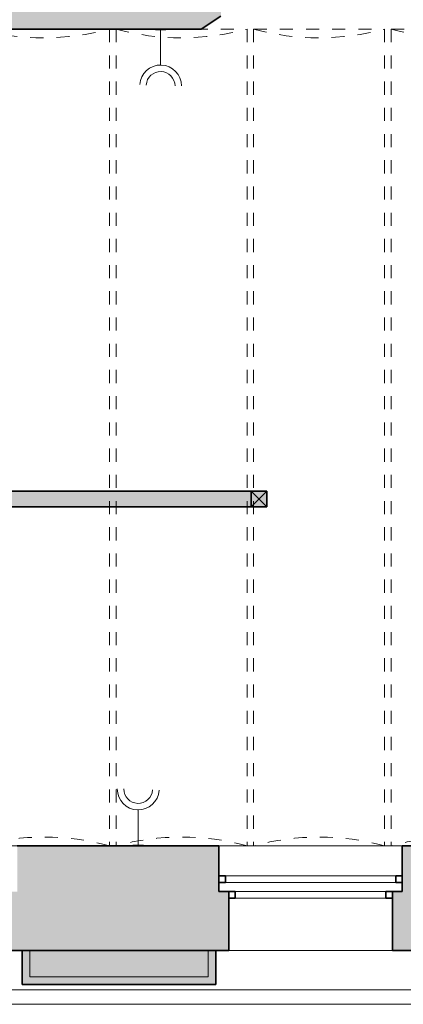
# Model space of a CAD drawing. Header units: metres. Extents: x -0.3 to 46.2, y -4.9 to 27.9.
# Tile 12 of 18: x 27.4 to 30.4, y 0.1 to 7.7. Entities that reach past the tile are written whole.
import ezdxf

# ---------------------------------------------------------------- set-up
doc = ezdxf.new("R2010")
doc.units = ezdxf.units.M
doc.linetypes.add('AV - Cerch_ 1 tecka 4mm', pattern=[0.006, 0.004, -0.001, 0, -0.001])
doc.layers.add('AV-SRAFY', color=7, linetype='Continuous', lineweight=35)
doc.layers.add('AV-STAVBA', color=7, linetype='Continuous', lineweight=18)
doc.layers.add('AV-TEXTY', color=5, linetype='Continuous', lineweight=13, true_color=0x0000ff)

# ---------------------------------------------------------------- blocks, each defined once
blk = doc.blocks.new('SCO_Koncepční obdelníkový sloup - 120_120-1397185-1NP')
at = {"layer": 'AV-STAVBA', "true_color": 0xcccccc}
blk.add_hatch(color=254, dxfattribs=at).paths.add_polyline_path([(0.06, -0.06), (0.06, 0.06), (-0.06, 0.06), (-0.06, -0.06)])
at = {"layer": 'AV-STAVBA', "color": 254, "true_color": 0xcccccc}
for p, q in [((0.06, 0.06), (-0.06, -0.06)), ((-0.06, 0.06), (0.06, -0.06))]:
    blk.add_line(p, q, dxfattribs=at)
at = {"layer": 'AV-STAVBA', "color": 254, "lineweight": 35, "true_color": 0xcccccc}
for p, q in [((0.06, 0.06), (-0.06, 0.06)), ((-0.06, 0.06), (-0.06, -0.06)), ((0.06, -0.06), (0.06, 0.06)), ((-0.06, -0.06), (0.06, -0.06))]:
    blk.add_line(p, q, dxfattribs=at)
blk = doc.blocks.new('GM_Void_valená klenba - GM_Void_valená klenba-1557061-1NP')
at = {"layer": 'AV-STAVBA', "color": 254, "linetype": 'AV - Cerch_ 1 tecka 4mm', "lineweight": 13, "true_color": 0xcccccc}
for p, q in [((-0.5, 3.115), (-0.5, -3.115)), ((-0.5, 3.115), (0.5, 3.115)), ((0.5, 3.115), (0.5, -3.115)), ((-0.5, -3.115), (0.5, -3.115))]:
    blk.add_line(p, q, dxfattribs=at)
for centre, start, end in [((0, 4.9791), 254.98527, 285.01473), ((0, -4.9791), 74.98527, 105.01473)]:
    blk.add_arc(centre, 1.93, start, end, dxfattribs=at)
blk = doc.blocks.new('Zdobná fasáda 1NP - Zdobná fasáda 1NP-1554848-1NP')
at = {"layer": 'AV-STAVBA', "true_color": 0xcccccc}
blk.add_hatch(color=254, dxfattribs=at).paths.add_polyline_path([(27.6442, 0.2882), (28.9214, 0.2882), (28.9214, 0.5482), (28.8614, 0.5482), (28.8614, 0.3482), (27.5014, 0.3482), (27.5014, 0.5482), (27.4414, 0.5482), (27.4414, 0.2882)])
at = {"layer": 'AV-STAVBA', "color": 254, "lineweight": 35, "true_color": 0xcccccc}
for p, q in [((27.5014, 0.5482), (27.4414, 0.5482)), ((27.4414, 0.5482), (27.4414, 0.2882)), ((28.9214, 0.5482), (28.8614, 0.5482)), ((28.9214, 0.2882), (28.9214, 0.5482)), ((27.4414, 0.2882), (28.9214, 0.2882))]:
    blk.add_line(p, q, dxfattribs=at)
at = {"layer": 'AV-STAVBA', "color": 254, "true_color": 0xcccccc}
for p, q in [((27.5014, 0.3482), (27.5014, 0.5482)), ((28.8614, 0.5482), (28.8614, 0.3482)), ((28.8614, 0.3482), (27.5014, 0.3482)), ((33.9191, 0.2482), (21.4748, 0.2482)), ((33.8298, 0.1382), (21.3648, 0.1382))]:
    blk.add_line(p, q, dxfattribs=at)
blk = doc.blocks.new('WI_2-1_dvojité_bez středního sloupku_vnější půlkruhové nadpraží - 1250x-1564289-1NP')
at = {"layer": 'AV-STAVBA', "color": 254, "linetype": 'AV - Cerch_ 1 tecka 4mm', "lineweight": 13, "true_color": 0xcccccc}
for p, q in [((0.7, 0.4), (-0.7, 0.4)), ((0.625, 0.4), (-0.625, 0.4)), ((-0.625, 0.4), (0.625, 0.4)), ((0.7, -0.4), (-0.7, -0.4)), ((-0.7, -0.4), (0.7, -0.4)), ((0.625, -0.4), (-0.625, -0.4))]:
    blk.add_line(p, q, dxfattribs=at)
at = {"layer": 'AV-STAVBA', "color": 254, "lineweight": 35, "true_color": 0xcccccc}
for p, q in [((-0.575, 0), (-0.625, 0)), ((-0.625, 0), (-0.625, -0.05)), ((-0.575, -0.05), (-0.575, 0)), ((-0.625, -0.05), (-0.575, -0.05)), ((0.625, 0), (0.575, 0)), ((0.575, 0), (0.575, -0.05)), ((0.575, -0.05), (0.625, -0.05)), ((0.625, -0.05), (0.625, 0)), ((-0.7, -0.17), (-0.7, -0.12)), ((-0.7, -0.12), (-0.65, -0.12)), ((-0.65, -0.12), (-0.65, -0.17)), ((0.65, -0.17), (0.65, -0.12)), ((0.65, -0.12), (0.7, -0.12)), ((0.7, -0.12), (0.7, -0.17)), ((-0.65, -0.17), (-0.7, -0.17)), ((0.7, -0.17), (0.65, -0.17))]:
    blk.add_line(p, q, dxfattribs=at)
at = {"layer": 'AV-STAVBA', "color": 254, "true_color": 0xcccccc}
for p, q in [((-0.625, -0.05), (-0.625, 0)), ((-0.625, 0), (0.625, 0)), ((-0.575, 0), (0.031, 0)), ((-0.575, -0.05), (-0.575, 0)), ((0.575, -0.05), (0.575, 0)), ((0.625, -0.05), (0.625, 0)), ((-0.625, -0.05), (0.625, -0.05)), ((0.031, -0.05), (-0.575, -0.05)), ((0.031, 0), (0.575, 0)), ((0.575, -0.05), (0.031, -0.05)), ((-0.7, -0.12), (-0.7, -0.17)), ((-0.7, -0.12), (0.7, -0.12)), ((0.031, -0.12), (-0.65, -0.12)), ((-0.65, -0.12), (-0.65, -0.17)), ((0.65, -0.12), (0.031, -0.12)), ((0.65, -0.12), (0.65, -0.17)), ((0.7, -0.12), (0.7, -0.17)), ((-0.7, -0.17), (0.7, -0.17)), ((-0.65, -0.17), (0.031, -0.17)), ((0.031, -0.17), (0.65, -0.17))]:
    blk.add_line(p, q, dxfattribs=at)
blk = doc.blocks.new('GM_Nika_obdélníková - 1400x1050-1564292-1NP')
at = {"layer": 'AV-STAVBA', "color": 254, "linetype": 'AV - Cerch_ 1 tecka 4mm', "true_color": 0xcccccc}
blk.add_line((-0.7, 0.4), (0.7, 0.4), dxfattribs=at)
blk = doc.blocks.new('D0089 - 1514 - OÚPSŘ_Benešova_rvt-1-1NP')
at = {"layer": 'AV-SRAFY', "lineweight": 18, "true_color": 0xcccccc}
h = blk.add_hatch(color=254, dxfattribs=at)
h.paths.add_polyline_path([(25.6948, 7.5782), (28.8098, 7.5782), (28.9598, 7.6782), (28.9598, 8.5282), (22.4048, 8.5282), (22.4048, 7.5782), (25.6123, 7.5782)])
h.paths.add_polyline_path([(38.8598, 7.5782), (39.1448, 7.5782), (39.1448, 8.5282), (38.8598, 8.5282), (38.8598, 8.1643)])
h.paths.add_polyline_path([(36.9798, 7.5782), (36.9798, 8.5282), (35.9348, 8.5282), (35.9348, 7.5782)])
h.paths.add_polyline_path([(30.8298, 7.5782), (34.6148, 7.5782), (34.6148, 8.5282), (30.6798, 8.5282), (30.6798, 7.6782)])
blk.add_hatch(color=254, dxfattribs=at).paths.add_polyline_path([(24.7148, 3.9332), (29.1898, 3.9332), (29.1898, 4.0532), (24.7148, 4.0532)])
h = blk.add_hatch(color=254, dxfattribs=at)
h.paths.add_polyline_path([(31.9598, 0.5482), (31.9598, 0.9982), (31.8848, 0.9982), (31.8848, 1.3482), (30.3448, 1.3482), (30.3448, 0.9982), (30.2698, 0.9982), (30.2698, 0.5482), (31.708, 0.5482)])
h.paths.add_polyline_path([(33.7399, 0.5482), (34.0048, 0.5482), (34.0048, 1.3482), (33.2848, 1.3482), (33.2848, 0.9982), (33.2098, 0.9982), (33.2098, 0.5482)])
h.paths.add_polyline_path([(29.0198, 0.5482), (29.0198, 0.9982), (28.9448, 0.9982), (28.9448, 1.3482), (27.4048, 1.3482), (27.4048, 0.9982), (27.3298, 0.9982), (27.3298, 0.5482), (27.6442, 0.5482)])
h.paths.add_polyline_path([(22.1148, 0.5482), (23.1398, 0.5482), (23.1398, 0.9982), (23.0648, 0.9982), (23.0648, 1.3482), (22.1148, 1.3482), (22.1148, 0.9437)])
h.paths.add_polyline_path([(25.6123, 0.5482), (26.0798, 0.5482), (26.0798, 0.9982), (26.0048, 0.9982), (26.0048, 1.3482), (24.4648, 1.3482), (24.4648, 0.9982), (24.3898, 0.9982), (24.3898, 0.5482)])
h = blk.add_hatch(color=254, dxfattribs=at)
h.paths.add_polyline_path([(27.5014, 0.3482), (28.8614, 0.3482), (28.8614, 0.5482), (27.5014, 0.5482)])
h.paths.add_polyline_path([(34.0048, 0.3482), (34.0048, 0.5482), (33.3614, 0.5482), (33.3614, 0.3482), (33.9791, 0.3482)])
h.paths.add_polyline_path([(21.8025, 0.3482), (23.0114, 0.3482), (23.0114, 0.5482), (21.6198, 0.5482), (21.6198, 0.3482)])
h.paths.add_polyline_path([(31.708, 0.3482), (31.8014, 0.3482), (31.8014, 0.5482), (30.4214, 0.5482), (30.4214, 0.3482)])
h.paths.add_polyline_path([(24.5714, 0.3482), (25.9414, 0.3482), (25.9414, 0.5482), (24.5714, 0.5482)])
at = {"layer": 'AV-STAVBA', "color": 254, "lineweight": 35, "true_color": 0xcccccc}
for p, q in [((28.8098, 7.5782), (28.9598, 7.6782)), ((25.6948, 7.5782), (28.8098, 7.5782)), ((29.1898, 4.0532), (24.7148, 4.0532)), ((24.7148, 3.9332), (29.1898, 3.9332)), ((28.9448, 1.3482), (27.4048, 1.3482)), ((28.9448, 1.1182), (28.9448, 1.3482)), ((31.0898, 1.3482), (30.3448, 1.3482)), ((30.3448, 1.3482), (30.3448, 1.1182)), ((28.9448, 0.9982), (28.9448, 1.0682)), ((30.3448, 1.0682), (30.3448, 0.9982)), ((29.0198, 0.9982), (28.9448, 0.9982)), ((29.0198, 0.5482), (29.0198, 0.9982)), ((30.3448, 0.9982), (30.2698, 0.9982)), ((30.2698, 0.9982), (30.2698, 0.5482)), ((27.3298, 0.5482), (29.0198, 0.5482)), ((28.8614, 0.5482), (27.5014, 0.5482)), ((30.2698, 0.5482), (31.9598, 0.5482))]:
    blk.add_line(p, q, dxfattribs=at)
at = {"layer": 'AV-STAVBA', "color": 254, "true_color": 0xcccccc}
for p, q in [((28.9448, 1.3482), (30.3448, 1.3482)), ((27.5014, 0.5482), (27.5014, 0.3482)), ((28.8614, 0.3482), (28.8614, 0.5482)), ((29.0198, 0.5482), (30.2698, 0.5482)), ((30.2698, 0.5482), (29.0198, 0.5482)), ((27.5014, 0.3482), (28.8614, 0.3482)), ((33.9191, 0.2482), (21.8248, 0.2482))]:
    blk.add_line(p, q, dxfattribs=at)
at = {"layer": 'AV-STAVBA', "color": 254, "lineweight": 18, "true_color": 0xcccccc}
for name, p in [('GM_Void_valená klenba - GM_Void_valená klenba-1557061-1NP', (27.6098, 4.4632)), ('GM_Void_valená klenba - GM_Void_valená klenba-1557061-1NP', (28.6598, 4.4632)), ('GM_Void_valená klenba - GM_Void_valená klenba-1557061-1NP', (29.7098, 4.4632)), ('GM_Void_valená klenba - GM_Void_valená klenba-1557061-1NP', (30.7598, 4.4632)), ('SCO_Koncepční obdelníkový sloup - 120_120-1397185-1NP', (29.2498, 3.9932)), ('GM_Nika_obdélníková - 1400x1050-1564292-1NP', (29.6448, 0.9482)), ('Zdobná fasáda 1NP - Zdobná fasáda 1NP-1554848-1NP', (0, 0))]:
    blk.add_blockref(name, p, dxfattribs=at)
at = {"layer": 'AV-STAVBA', "color": 254, "lineweight": 18, "true_color": 0xcccccc, "rotation": 180}
blk.add_blockref('WI_2-1_dvojité_bez středního sloupku_vnější půlkruhové nadpraží - 1250x-1564289-1NP', (29.6448, 0.9482), dxfattribs=at)
blk = doc.blocks.new('EF_Zásuvka - Dvojzásuvka-840806-1NP')
at = {"layer": 'AV-STAVBA'}
for p, q in [((35.8949, 13.6982), (35.8949, 13.6932)), ((35.8949, 13.6932), (35.9749, 13.6932)), ((35.9049, 13.6932), (35.9649, 13.6932)), ((35.9649, 13.6932), (35.9049, 13.6932)), ((35.9049, 13.6932), (35.9649, 13.6932)), ((35.9649, 13.6932), (35.9049, 13.6932)), ((35.9099, 13.6932), (35.9599, 13.6932)), ((35.9099, 13.6932), (35.9599, 13.6932)), ((35.9149, 13.6932), (35.9529, 13.6932)), ((35.9149, 13.6932), (35.9529, 13.6932)), ((35.9149, 13.6932), (35.9529, 13.6932)), ((35.9149, 13.6932), (35.9529, 13.6932)), ((35.9261, 13.6932), (35.9224, 13.6932)), ((35.9261, 13.6932), (35.9224, 13.6932)), ((35.9274, 13.6932), (35.9237, 13.6932)), ((35.9274, 13.6932), (35.9237, 13.6932)), ((35.9324, 13.6932), (35.9361, 13.6932)), ((35.9324, 13.6932), (35.9361, 13.6932)), ((35.9374, 13.6932), (35.9411, 13.6932)), ((35.9374, 13.6932), (35.9411, 13.6932)), ((35.941, 13.6932), (35.9448, 13.6932)), ((35.941, 13.6932), (35.9448, 13.6932)), ((35.9424, 13.6932), (35.9461, 13.6932)), ((35.9424, 13.6932), (35.9461, 13.6932)), ((35.9749, 13.6932), (35.9749, 13.6982))]:
    blk.add_line(p, q, dxfattribs=at)
blk = doc.blocks.new('EF_Zásuvka - Dvojzásuvka-V11-1NP')
at = {"layer": 'AV-STAVBA'}
for p, q in [((38.7251, 1.3532), (38.8051, 1.3532)), ((38.7251, 1.3482), (38.7251, 1.3532)), ((38.7351, 1.3532), (38.7951, 1.3532)), ((38.7951, 1.3532), (38.7351, 1.3532)), ((38.7351, 1.3532), (38.7951, 1.3532)), ((38.7951, 1.3532), (38.7351, 1.3532)), ((38.7901, 1.3532), (38.7401, 1.3532)), ((38.7901, 1.3532), (38.7401, 1.3532)), ((38.7832, 1.3532), (38.7451, 1.3532)), ((38.7832, 1.3532), (38.7451, 1.3532)), ((38.7832, 1.3532), (38.7451, 1.3532)), ((38.7832, 1.3532), (38.7451, 1.3532)), ((38.7526, 1.3532), (38.7564, 1.3532)), ((38.7526, 1.3532), (38.7564, 1.3532)), ((38.754, 1.3532), (38.7577, 1.3532)), ((38.754, 1.3532), (38.7577, 1.3532)), ((38.7664, 1.3532), (38.7626, 1.3532)), ((38.7664, 1.3532), (38.7626, 1.3532)), ((38.7714, 1.3532), (38.7676, 1.3532)), ((38.7714, 1.3532), (38.7676, 1.3532)), ((38.7751, 1.3532), (38.7713, 1.3532)), ((38.7751, 1.3532), (38.7713, 1.3532)), ((38.7764, 1.3532), (38.7726, 1.3532)), ((38.7764, 1.3532), (38.7726, 1.3532)), ((38.8051, 1.3532), (38.8051, 1.3482))]:
    blk.add_line(p, q, dxfattribs=at)

msp = doc.modelspace()

# ---------------------------------------------------------------- linework, layer by layer
at = {"layer": 'AV-TEXTY', "lineweight": 5}
for p, q in [((28.4994, 7.305), (28.4994, 7.5782)), ((28.3284, 1.6214), (28.3284, 1.3482))]:
    msp.add_line(p, q, dxfattribs=at)
for centre, radius, start, end in [((28.4994, 7.145), 0.16, 360, 176.41054), ((28.4994, 7.145), 0.11, 360, 176.41054), ((28.3284, 1.7814), 0.16, 180, 356.41054), ((28.3284, 1.7814), 0.11, 180, 356.41054)]:
    msp.add_arc(centre, radius, start, end, dxfattribs=at)

# ---------------------------------------------------------------- block references
at = {"lineweight": 5}
msp.add_blockref('D0089 - 1514 - OÚPSŘ_Benešova_rvt-1-1NP', (0, 0), dxfattribs=at)
at = {"layer": 'AV-STAVBA'}
for name, p in [('EF_Zásuvka - Dvojzásuvka-840806-1NP', (-7.4355, -6.12)), ('EF_Zásuvka - Dvojzásuvka-V11-1NP', (-10.4368, 0))]:
    msp.add_blockref(name, p, dxfattribs=at)

doc.saveas('drawing.dxf')
